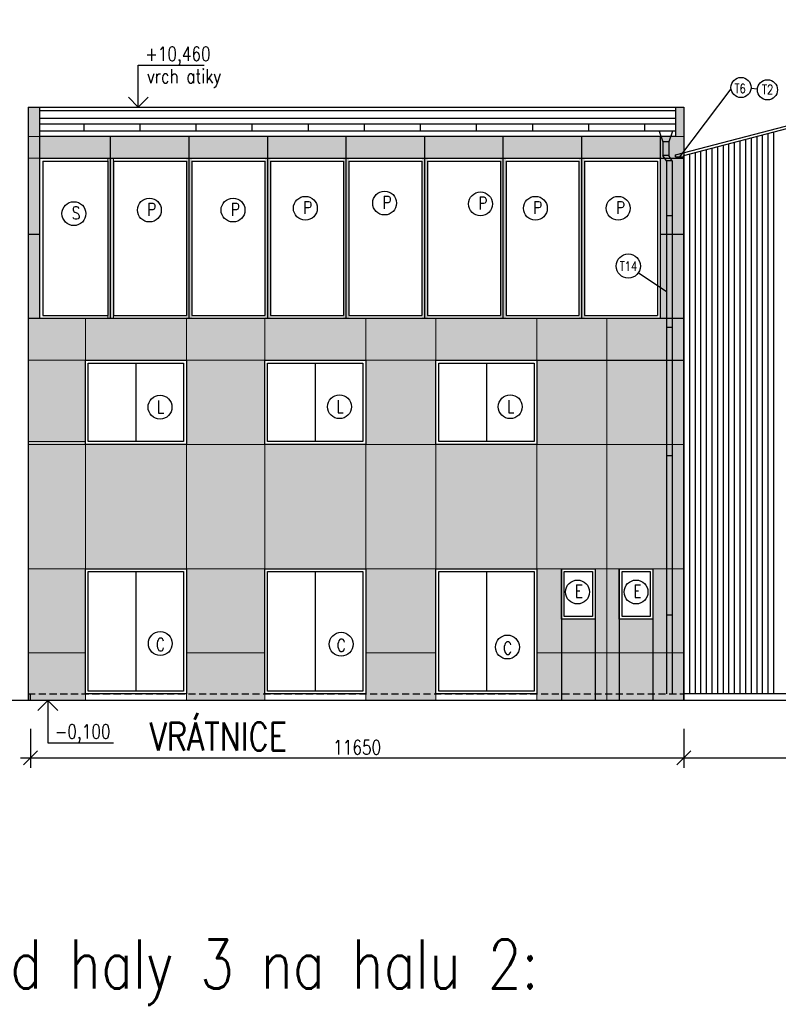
# Model space of a CAD drawing. Header units: millimetres. Extents: x -637441 to -130928, y -380379 to -53767.
# Tile 77 of 193: x -613659 to -600132, y -109060 to -91504. Entities that reach past the tile are written whole.
import ezdxf
from ezdxf.enums import TextEntityAlignment as Align

# ---------------------------------------------------------------- set-up
doc = ezdxf.new("R2010")
doc.units = ezdxf.units.MM
doc.header["$LTSCALE"] = 10
doc.linetypes.add('DASHED', pattern=[19.05, 12.7, -6.35])
for name, color, linetype, lineweight in [('CKKOTY', 7, 'Continuous', 25), ('CKSTENY_SRAF', 1, 'Continuous', 18), ('CKTEXTY_MALE', 7, 'Continuous', 25), ('CKTEXTY_STREDNI', 6, 'Continuous', 50), ('CKTEXTY_VELKE', 4, 'Continuous', 100)]:
    doc.layers.add(name, color=color, linetype=linetype, lineweight=lineweight)
for name, color, linetype in [('OBR', 3, 'Continuous'), ('SLABE', 7, 'Continuous'), ('SLABĚ', 7, 'Continuous')]:
    doc.layers.add(name, color=color, linetype=linetype)
doc.styles.get("Standard").update_dxf_attribs({"font": 'simplex.shx', "width": 0.8})
doc.dimstyles.new('menší', dxfattribs={"dimscale": 100, "dimtxt": 2.5, "dimasz": 2.5, "dimexe": 1.768, "dimexo": 5, "dimtad": 1, "dimrnd": 1, "dimtxsty": 'Standard', "dimblk1": 'OBLIQUE', "dimblk2": 'OBLIQUE', "dimsah": 1, "dimcen": 2.5, "dimdle": 1.8, "dimadec": 0, "dimazin": 0, "dimtfac": 1, "dimtix": 1, "dimtmove": 2, "dimatfit": 3, "dimfxl": 1, "dimarcsym": 0})

# ---------------------------------------------------------------- blocks, each defined once
blk = doc.blocks.new('_OBLIQUE')
at = {"color": 0, "linetype": 'ByBlock'}
blk.add_line((-0.5, -0.5), (0.5, 0.5), dxfattribs=at)
blk = doc.blocks.new('*D742')
at = {"layer": 'CKKOTY', "color": 0, "lineweight": -2}
for p, q in [((-613467, -104146), (-613467, -104842)), ((-601817, -104146), (-601817, -104842)), ((-613647, -104665), (-601637, -104665))]:
    blk.add_line(p, q, dxfattribs=at)
at = {"layer": 'DEFPOINTS', "color": 0}
for p in [(-613467, -103646), (-601817, -103646), (-601817, -104665)]:
    blk.add_point(p, dxfattribs=at)
at = {"layer": 'CKKOTY', "color": 0, "lineweight": -2, "xscale": 250, "yscale": 250, "zscale": 250, "rotation": 180}
blk.add_blockref('_OBLIQUE', (-613467, -104665), dxfattribs=at)
at = {"layer": 'CKKOTY', "color": 0, "lineweight": -2, "xscale": 250, "yscale": 250, "zscale": 250}
blk.add_blockref('_OBLIQUE', (-601817, -104665), dxfattribs=at)
at = {"layer": 'CKKOTY', "color": 0, "insert": (-607642, -104478), "char_height": 250, "attachment_point": 5}
blk.add_mtext('11650', dxfattribs=at)
blk = doc.blocks.new('kacenah1')
at = {"color": 0, "linetype": 'ByBlock', "lineweight": -2}
for points in [[(0, 0), (0, 30), (46.9, 30)], [(-7.07, 7.07), (0, 0), (7.07, 7.07)]]:
    blk.add_lwpolyline(points, dxfattribs=at)
at = {"color": 0, "linetype": 'ByBlock', "lineweight": -2, "width": 0.8}
blk.add_attdef('HEIGHT', text='', height=10, dxfattribs=at).set_placement((5, 30), align=Align.BOTTOM_LEFT)
blk.add_attdef('OZN', text='', height=10, dxfattribs=at).set_placement((5, 26.66), align=Align.TOP_LEFT)
blk = doc.blocks.new('kacenad1')
at = {"color": 0, "linetype": 'ByBlock', "lineweight": -2}
for points in [[(-7.07, -7.07), (0, 0), (7.07, -7.07)], [(0, 0), (0, -30), (46.9, -30)]]:
    blk.add_lwpolyline(points, dxfattribs=at)
at = {"color": 0, "linetype": 'ByBlock', "lineweight": -2, "width": 0.8}
blk.add_attdef('HEIGHT', text='', height=10, dxfattribs=at).set_placement((5, -30), align=Align.BOTTOM_LEFT)
blk.add_attdef('OZN', text='', height=10, dxfattribs=at).set_placement((5.03, -33.33), align=Align.TOP_LEFT)

msp = doc.modelspace()

# ---------------------------------------------------------------- hatches: boundary and pattern name
at = {"layer": 'CKSTENY_SRAF'}
h = msp.add_hatch(color=3, dxfattribs=at)
h.paths.add_polyline_path([(-601817.445, -93589.285), (-601967.445, -93589.285), (-601967.445, -93064.601), (-601817.445, -93064.601)])
h.paths.add_polyline_path([(-613299.207, -93589.285), (-613507.445, -93589.285), (-613507.445, -93065.52), (-613299.207, -93065.52)])
for points in [[(-613507.445, -93589.285), (-601817.445, -93589.285), (-601817.445, -93975.52), (-613507.445, -93975.52)], [(-613299.207, -93975.52), (-613507.445, -93975.52), (-613507.445, -96825.52), (-613299.207, -96825.52)], [(-612087.207, -93975.52), (-611987.207, -93975.52), (-611987.207, -96825.52), (-612087.207, -96825.52)], [(-610687.207, -93975.52), (-610587.207, -93975.52), (-610587.207, -96825.52), (-610687.207, -96825.52)], [(-609287.207, -93975.52), (-609187.207, -93975.52), (-609187.207, -96825.52), (-609287.207, -96825.52)], [(-607887.207, -93975.52), (-607787.207, -93975.52), (-607787.207, -96825.52), (-607887.207, -96825.52)], [(-606487.207, -93975.52), (-606387.207, -93975.52), (-606387.207, -96825.52), (-606487.207, -96825.52)], [(-605087.207, -93975.52), (-604987.207, -93975.52), (-604987.207, -96825.52), (-605087.207, -96825.52)], [(-603687.207, -93975.52), (-603587.207, -93975.52), (-603587.207, -96825.52), (-603687.207, -96825.52)], [(-602237.445, -93975.52), (-601817.445, -93975.52), (-601817.445, -96825.52), (-602237.445, -96825.52)], [(-613507.445, -96825.52), (-601817.445, -96825.52), (-601817.445, -97575.52), (-613507.445, -97575.52)], [(-607487.445, -97575.66), (-606237.445, -97575.66), (-606237.445, -99075.59), (-607487.445, -99075.59)], [(-604437.445, -97579.052), (-601817.445, -97579.052), (-601817.445, -99075.52), (-604437.445, -99075.52)], [(-613507.445, -99075.66), (-601817.445, -99075.66), (-601817.445, -101295.52), (-613507.445, -101295.52)]]:
    msp.add_hatch(color=3, dxfattribs=at).paths.add_polyline_path(points)
h = msp.add_hatch(color=3, dxfattribs=at)
h.paths.add_polyline_path([(-610687.445, -97575.66), (-609287.445, -97575.66), (-609287.445, -99075.638), (-610687.445, -99075.638)])
h.paths.add_polyline_path([(-613507.445, -97575.66), (-612487.445, -97575.66), (-612487.445, -99075.66), (-613507.445, -99075.66)])
h = msp.add_hatch(color=3, dxfattribs=at)
h.paths.add_polyline_path([(-602367.203, -101295.52), (-601817.445, -101295.52), (-601817.445, -103645.52), (-602367.203, -103645.52)])
h.paths.add_polyline_path([(-603397.542, -101295.52), (-602967.203, -101295.52), (-602967.203, -103645.52), (-603397.542, -103645.52)])
h.paths.add_polyline_path([(-604437.445, -101295.52), (-603997.542, -101295.52), (-603997.542, -103645.52), (-604437.445, -103645.52)])
h.paths.add_polyline_path([(-607487.445, -101295.52), (-606237.445, -101295.52), (-606237.445, -103645.52), (-607487.445, -103645.52)])
h.paths.add_polyline_path([(-610687.445, -101295.52), (-609287.445, -101295.52), (-609287.445, -103645.52), (-610687.445, -103645.52)])
h.paths.add_polyline_path([(-613507.445, -101295.52), (-612487.445, -101295.52), (-612487.445, -103645.52), (-613507.445, -103645.52)])
h = msp.add_hatch(color=3, dxfattribs=at)
h.paths.add_polyline_path([(-602967.203, -102195.52), (-602367.203, -102195.52), (-602367.203, -103645.52), (-602967.203, -103645.52)])
h.paths.add_polyline_path([(-603997.542, -102195.52), (-603397.542, -102195.52), (-603397.542, -103645.52), (-603997.542, -103645.52)])

# ---------------------------------------------------------------- linework, layer by layer
at = {"layer": 'CKKOTY'}
for p, q in [((-601967.445, -93911.631), (-592737.445, -91504.083)), ((-601817.445, -93924.178), (-592737.445, -91555.756)), ((-601967.445, -93950.777), (-601967.445, -93911.631)), ((-601967.445, -93950.777), (-601817.445, -93950.777)), ((-601817.445, -103525.52), (-601817.445, -97769.379)), ((-613467.445, -103645.52), (-613467.445, -103525.52)), ((-601817.445, -103645.52), (-601817.445, -103525.52)), ((-601817.445, -104145.52), (-601817.445, -104842.034)), ((-601997.445, -104665.234), (-583477.445, -104665.234))]:
    msp.add_line(p, q, dxfattribs=at)
at = {"layer": 'CKKOTY', "color": 7}
for p, q in [((-613507.445, -93065.52), (-613299.207, -93065.52)), ((-613507.445, -93065.52), (-613299.207, -93065.52)), ((-613299.207, -93065.52), (-601967.445, -93065.52)), ((-613299.207, -93065.52), (-601967.445, -93065.52)), ((-613299.207, -96825.52), (-613299.207, -93065.52)), ((-613299.207, -93589.285), (-613299.207, -93065.52)), ((-601967.445, -93129.038), (-613299.207, -93129.038)), ((-601967.445, -93129.038), (-613299.207, -93129.038)), ((-601967.445, -93065.52), (-601817.445, -93065.52)), ((-601967.445, -93065.52), (-601817.445, -93065.52)), ((-601967.445, -93264.601), (-613299.207, -93264.601)), ((-601967.445, -93264.601), (-613299.207, -93264.601)), ((-601967.445, -93364.285), (-613299.207, -93364.285)), ((-601967.445, -93364.285), (-613299.207, -93364.285)), ((-601967.445, -93489.285), (-613299.207, -93489.285)), ((-601967.445, -93489.285), (-613299.207, -93489.285)), ((-601967.445, -93589.285), (-613299.207, -93589.285)), ((-602224.167, -93589.285), (-613299.207, -93589.285)), ((-613299.207, -93975.52), (-613299.207, -93589.285)), ((-612037.207, -96825.52), (-612037.207, -93589.285)), ((-612037.207, -96825.52), (-612037.207, -93589.285)), ((-610637.207, -96825.52), (-610637.207, -93589.285)), ((-610637.207, -96825.52), (-610637.207, -93589.285)), ((-609237.207, -96825.52), (-609237.207, -93589.285)), ((-609237.207, -96825.52), (-609237.207, -93589.285)), ((-607837.207, -96825.52), (-607837.207, -93589.285)), ((-607837.207, -96825.52), (-607837.207, -93589.285)), ((-606437.207, -96825.52), (-606437.207, -93589.285)), ((-606437.207, -96825.52), (-606437.207, -93589.285)), ((-605037.207, -96825.52), (-605037.207, -93589.285)), ((-605037.207, -96825.52), (-605037.207, -93589.285)), ((-603637.207, -96825.52), (-603637.207, -93589.285)), ((-603637.207, -96825.52), (-603637.207, -93589.285)), ((-601967.445, -93589.285), (-602053.201, -93589.285)), ((-613299.207, -93975.52), (-602237.445, -93975.52)), ((-613299.207, -96825.52), (-613299.207, -93975.52)), ((-613299.207, -93975.52), (-601817.445, -93975.52)), ((-613247.207, -94025.52), (-612087.207, -94025.52)), ((-613247.207, -94025.52), (-613247.207, -96775.52)), ((-613247.207, -94025.52), (-612087.207, -94025.52)), ((-613247.207, -94025.52), (-613247.207, -96775.52)), ((-612087.207, -94025.52), (-612087.207, -96775.52)), ((-612087.207, -94025.52), (-612087.207, -96775.52)), ((-611987.207, -94025.52), (-610687.207, -94025.52)), ((-611987.207, -94025.52), (-611987.207, -96775.52)), ((-611987.207, -94025.52), (-610687.207, -94025.52)), ((-611987.207, -94025.52), (-611987.207, -96775.52)), ((-610687.207, -94025.52), (-610687.207, -96775.52)), ((-610687.207, -94025.52), (-610687.207, -96775.52)), ((-610587.207, -94025.52), (-609287.207, -94025.52)), ((-610587.207, -94025.52), (-610587.207, -96775.52)), ((-610587.207, -94025.52), (-609287.207, -94025.52)), ((-610587.207, -94025.52), (-610587.207, -96775.52)), ((-609287.207, -94025.52), (-609287.207, -96775.52)), ((-609287.207, -94025.52), (-609287.207, -96775.52)), ((-609187.207, -94025.52), (-607887.207, -94025.52)), ((-609187.207, -94025.52), (-609187.207, -96775.52)), ((-609187.207, -94025.52), (-607887.207, -94025.52)), ((-609187.207, -94025.52), (-609187.207, -96775.52)), ((-607887.207, -94025.52), (-607887.207, -96775.52)), ((-607887.207, -94025.52), (-607887.207, -96775.52)), ((-607787.207, -94025.52), (-606487.207, -94025.52)), ((-607787.207, -94025.52), (-607787.207, -96775.52)), ((-607787.207, -94025.52), (-606487.207, -94025.52)), ((-607787.207, -94025.52), (-607787.207, -96775.52)), ((-606487.207, -94025.52), (-606487.207, -96775.52)), ((-606487.207, -94025.52), (-606487.207, -96775.52)), ((-606387.207, -94025.52), (-605087.207, -94025.52)), ((-606387.207, -94025.52), (-606387.207, -96775.52)), ((-606387.207, -94025.52), (-605087.207, -94025.52)), ((-606387.207, -94025.52), (-606387.207, -96775.52)), ((-605087.207, -94025.52), (-605087.207, -96775.52)), ((-605087.207, -94025.52), (-605087.207, -96775.52)), ((-604987.207, -94025.52), (-603687.207, -94025.52)), ((-604987.207, -94025.52), (-604987.207, -96775.52)), ((-604987.207, -94025.52), (-603687.207, -94025.52)), ((-604987.207, -94025.52), (-604987.207, -96775.52)), ((-603687.207, -94025.52), (-603687.207, -96775.52)), ((-603687.207, -94025.52), (-603687.207, -96775.52)), ((-603587.207, -94025.52), (-602287.207, -94025.52)), ((-603587.207, -94025.52), (-603587.207, -96775.52)), ((-603587.207, -94025.52), (-602287.207, -94025.52)), ((-603587.207, -94025.52), (-603587.207, -96775.52)), ((-602287.207, -94025.52), (-602287.207, -96775.52)), ((-602287.207, -94025.52), (-602287.207, -96775.52)), ((-602237.445, -93975.52), (-601817.445, -93975.52)), ((-601817.445, -97769.379), (-601817.445, -93924.178)), ((-612487.445, -97575.66), (-610687.445, -97575.66)), ((-612487.445, -99075.66), (-612487.445, -97575.66)), ((-610687.445, -97575.66), (-610687.445, -99075.66)), ((-609287.445, -97575.66), (-607487.445, -97575.66)), ((-609287.445, -99075.66), (-609287.445, -97575.66)), ((-607487.445, -97575.66), (-607487.445, -99075.66)), ((-606237.445, -97575.66), (-604437.445, -97575.66)), ((-606237.445, -99075.66), (-606237.445, -97575.66)), ((-604437.445, -97575.66), (-604437.445, -99075.66)), ((-611587.445, -97625.66), (-611587.445, -99025.66)), ((-611587.445, -97625.66), (-611587.445, -99025.66)), ((-608387.445, -97625.66), (-608387.445, -99025.66)), ((-608387.445, -97625.66), (-608387.445, -99025.66)), ((-605337.445, -97625.66), (-605337.445, -99025.66)), ((-605337.445, -97625.66), (-605337.445, -99025.66)), ((-610687.445, -99075.66), (-612487.445, -99075.66)), ((-607487.445, -99075.66), (-609287.445, -99075.66)), ((-604437.445, -99075.66), (-606237.445, -99075.66)), ((-611587.445, -101345.52), (-611587.445, -103475.52)), ((-611587.445, -101345.52), (-611587.445, -103475.52)), ((-608387.445, -101345.52), (-608387.445, -103475.52)), ((-608387.445, -101345.52), (-608387.445, -103475.52)), ((-605337.445, -101345.52), (-605337.445, -103475.52)), ((-605337.445, -101345.52), (-605337.445, -103475.52))]:
    msp.add_line(p, q, dxfattribs=at)
for points in [[(-612487.445, -97575.66), (-610687.445, -97575.66), (-610687.445, -99075.66), (-612487.445, -99075.66)], [(-609287.445, -97575.66), (-607487.445, -97575.66), (-607487.445, -99075.66), (-609287.445, -99075.66)], [(-606237.445, -97575.66), (-604437.445, -97575.66), (-604437.445, -99075.66), (-606237.445, -99075.66)], [(-612437.445, -97625.66), (-610737.445, -97625.66), (-610737.445, -99025.66), (-612437.445, -99025.66)], [(-612437.445, -97625.66), (-610737.445, -97625.66), (-610737.445, -99025.66), (-612437.445, -99025.66)], [(-609237.445, -97625.66), (-607537.445, -97625.66), (-607537.445, -99025.66), (-609237.445, -99025.66)], [(-609237.445, -97625.66), (-607537.445, -97625.66), (-607537.445, -99025.66), (-609237.445, -99025.66)], [(-606187.445, -97625.66), (-604487.445, -97625.66), (-604487.445, -99025.66), (-606187.445, -99025.66)], [(-606187.445, -97625.66), (-604487.445, -97625.66), (-604487.445, -99025.66), (-606187.445, -99025.66)], [(-612487.445, -101295.52), (-610687.445, -101295.52), (-610687.445, -103525.52), (-612487.445, -103525.52)], [(-612487.445, -101295.52), (-610687.445, -101295.52), (-610687.445, -103525.52), (-612487.445, -103525.52)], [(-609287.445, -101295.52), (-607487.445, -101295.52), (-607487.445, -103525.52), (-609287.445, -103525.52)], [(-609287.445, -101295.52), (-607487.445, -101295.52), (-607487.445, -103525.52), (-609287.445, -103525.52)], [(-606237.445, -101295.52), (-604437.445, -101295.52), (-604437.445, -103525.52), (-606237.445, -103525.52)], [(-606237.445, -101295.52), (-604437.445, -101295.52), (-604437.445, -103525.52), (-606237.445, -103525.52)], [(-603997.542, -101295.52), (-603397.542, -101295.52), (-603397.542, -102195.52), (-603997.542, -102195.52)], [(-603997.542, -101295.52), (-603397.542, -101295.52), (-603397.542, -102195.52), (-603997.542, -102195.52)], [(-602967.203, -101295.52), (-602367.203, -101295.52), (-602367.203, -102195.52), (-602967.203, -102195.52)], [(-602967.203, -101295.52), (-602367.203, -101295.52), (-602367.203, -102195.52), (-602967.203, -102195.52)], [(-612437.445, -101345.52), (-610737.445, -101345.52), (-610737.445, -103475.52), (-612437.445, -103475.52)], [(-612437.445, -101345.52), (-610737.445, -101345.52), (-610737.445, -103475.52), (-612437.445, -103475.52)], [(-609237.445, -101345.52), (-607537.445, -101345.52), (-607537.445, -103475.52), (-609237.445, -103475.52)], [(-609237.445, -101345.52), (-607537.445, -101345.52), (-607537.445, -103475.52), (-609237.445, -103475.52)], [(-606187.445, -101345.52), (-604487.445, -101345.52), (-604487.445, -103475.52), (-606187.445, -103475.52)], [(-606187.445, -101345.52), (-604487.445, -101345.52), (-604487.445, -103475.52), (-606187.445, -103475.52)], [(-603947.542, -101345.52), (-603447.542, -101345.52), (-603447.542, -102145.52), (-603947.542, -102145.52)], [(-603947.542, -101345.52), (-603447.542, -101345.52), (-603447.542, -102145.52), (-603947.542, -102145.52)], [(-602917.203, -101345.52), (-602417.203, -101345.52), (-602417.203, -102145.52), (-602917.203, -102145.52)], [(-602917.203, -101345.52), (-602417.203, -101345.52), (-602417.203, -102145.52), (-602917.203, -102145.52)]]:
    msp.add_lwpolyline(points, close=True, dxfattribs=at)
at = {"layer": 'CKSTENY_SRAF', "color": 7}
for p, q in [((-613299.207, -93589.285), (-613507.445, -93589.285)), ((-601967.445, -93589.285), (-601817.445, -93589.285)), ((-613299.207, -93975.52), (-613507.445, -93975.52)), ((-612087.207, -94025.52), (-612087.207, -93975.52)), ((-612487.445, -103645.52), (-612487.445, -96833.681)), ((-612487.445, -103645.52), (-612487.445, -96833.681)), ((-611987.207, -96775.52), (-611987.207, -96825.52)), ((-610687.445, -103645.52), (-610687.445, -96833.681)), ((-610687.445, -103645.52), (-610687.445, -96833.681)), ((-609287.445, -103645.52), (-609287.445, -96833.681)), ((-609287.445, -103645.52), (-609287.445, -96833.681)), ((-607487.445, -103645.52), (-607487.445, -96833.681)), ((-607487.445, -97575.66), (-607487.445, -96833.681)), ((-606237.445, -103645.52), (-606237.445, -96833.681)), ((-606237.445, -97575.66), (-606237.445, -96833.681)), ((-604437.445, -103645.52), (-604437.445, -96833.681)), ((-604437.445, -97575.66), (-604437.445, -96833.681)), ((-603187.657, -97575.66), (-603187.657, -96833.681)), ((-603187.657, -97575.66), (-603187.657, -96833.681)), ((-601817.445, -97575.52), (-613507.445, -97575.66)), ((-612487.445, -97575.66), (-613507.445, -97575.66)), ((-612487.445, -97575.66), (-613507.445, -97575.66)), ((-612487.445, -97575.66), (-610687.445, -97575.66)), ((-610687.445, -97575.66), (-601817.445, -97575.52)), ((-610687.445, -97575.66), (-609287.445, -97575.66)), ((-609287.445, -97575.66), (-607487.445, -97575.66)), ((-607487.445, -97575.66), (-606237.445, -97575.66)), ((-607487.445, -99075.66), (-607487.445, -97575.66)), ((-606237.445, -97575.66), (-604437.445, -97575.66)), ((-606237.445, -99075.66), (-606237.445, -97575.66)), ((-604437.445, -97575.66), (-603187.657, -97575.66)), ((-604437.445, -99075.66), (-604437.445, -97575.66)), ((-603187.657, -97575.66), (-601817.445, -97575.52)), ((-603187.657, -97575.66), (-603187.657, -103645.52)), ((-603187.657, -97575.66), (-603187.657, -103645.52)), ((-612487.445, -99025.66), (-613507.445, -99025.66)), ((-612487.445, -99075.66), (-613507.445, -99075.66)), ((-610687.445, -99075.66), (-601817.445, -99075.52)), ((-610687.445, -99075.66), (-607487.445, -99075.609)), ((-607487.445, -99075.609), (-606237.445, -99075.59)), ((-607487.445, -103645.52), (-607487.445, -99075.66)), ((-606237.445, -99075.59), (-604437.445, -99075.561)), ((-606237.445, -103645.52), (-606237.445, -99075.66)), ((-604437.445, -99075.561), (-601817.445, -99075.52)), ((-604437.445, -103645.52), (-604437.445, -99075.66)), ((-612487.445, -101295.52), (-613507.445, -101295.52)), ((-612487.445, -101295.52), (-613507.445, -101295.52)), ((-612487.445, -101295.52), (-601817.445, -101295.52)), ((-612487.445, -101295.52), (-601817.445, -101295.52)), ((-612487.445, -102795.52), (-613507.445, -102795.52)), ((-612487.445, -102795.52), (-613507.445, -102795.52)), ((-609287.445, -102795.52), (-610687.445, -102795.52)), ((-609287.445, -102795.52), (-610687.445, -102795.52)), ((-606237.445, -102795.52), (-607487.445, -102795.52)), ((-606237.445, -102795.52), (-607487.445, -102795.52)), ((-601817.445, -102795.52), (-604437.445, -102795.52)), ((-601817.445, -102795.52), (-604437.445, -102795.52))]:
    msp.add_line(p, q, dxfattribs=at)
for points in [[(-613299.207, -93589.285), (-613507.445, -93589.285), (-613507.445, -93065.52), (-613299.207, -93065.52)], [(-601817.445, -93589.285), (-601967.445, -93589.285), (-601967.445, -93064.601), (-601817.445, -93064.601)], [(-613507.445, -93589.285), (-601817.445, -93589.285), (-601817.445, -93975.52), (-613507.445, -93975.52)], [(-612087.207, -93975.52), (-611987.207, -93975.52), (-611987.207, -96825.52), (-612087.207, -96825.52)], [(-613507.445, -96825.52), (-601817.445, -96825.52), (-601817.445, -97575.52), (-613507.445, -97575.52)], [(-613507.445, -97575.66), (-612487.445, -97575.66), (-612487.445, -99075.66), (-613507.445, -99075.66)], [(-610687.445, -97575.66), (-609287.445, -97575.66), (-609287.445, -99075.638), (-610687.445, -99075.638)], [(-607487.445, -97575.66), (-606237.445, -97575.66), (-606237.445, -99075.59), (-607487.445, -99075.59)], [(-604437.445, -97579.052), (-601817.445, -97579.052), (-601817.445, -99075.52), (-604437.445, -99075.52)], [(-613507.445, -99075.66), (-601817.445, -99075.66), (-601817.445, -101295.52), (-613507.445, -101295.52)], [(-613507.445, -101295.52), (-612487.445, -101295.52), (-612487.445, -103645.52), (-613507.445, -103645.52)], [(-610687.445, -101295.52), (-609287.445, -101295.52), (-609287.445, -103645.52), (-610687.445, -103645.52)], [(-607487.445, -101295.52), (-606237.445, -101295.52), (-606237.445, -103645.52), (-607487.445, -103645.52)], [(-604437.445, -101295.52), (-603997.542, -101295.52), (-603997.542, -103645.52), (-604437.445, -103645.52)], [(-603397.542, -101295.52), (-602967.203, -101295.52), (-602967.203, -103645.52), (-603397.542, -103645.52)], [(-602367.203, -101295.52), (-601817.445, -101295.52), (-601817.445, -103645.52), (-602367.203, -103645.52)], [(-603997.542, -102195.52), (-603397.542, -102195.52), (-603397.542, -103645.52), (-603997.542, -103645.52)], [(-602967.203, -102195.52), (-602367.203, -102195.52), (-602367.203, -103645.52), (-602967.203, -103645.52)]]:
    msp.add_lwpolyline(points, close=True, dxfattribs=at)
at = {"layer": 'CKTEXTY_MALE'}
for p, q in [((-600976.859, -92739.234), (-601892.445, -93950.777)), ((-600505.25, -92740.129), (-600618.483, -92729.484)), ((-602259.159, -93489.285), (-602191.496, -93682.654)), ((-602018.209, -93489.285), (-602085.872, -93682.654)), ((-602085.872, -93682.654), (-602191.496, -93682.654)), ((-602128.758, -94019.221), (-602191.496, -93927.303)), ((-602085.872, -93927.303), (-602191.496, -93927.303)), ((-602023.135, -94019.221), (-602128.758, -94019.221)), ((-602023.135, -94019.221), (-602085.872, -93927.303)), ((-602128.758, -94995.134), (-602023.135, -94995.134)), ((-602128.758, -96357.737), (-602628.686, -96018.448)), ((-602128.758, -96983.803), (-602023.135, -96983.803)), ((-602128.758, -99271.793), (-602023.135, -99271.793)), ((-602128.758, -102116.145), (-602023.135, -102116.145))]:
    msp.add_line(p, q, dxfattribs=at)
at = {"layer": 'CKTEXTY_MALE', "color": 7}
for p, q in [((-612516.914, -93364.285), (-612516.914, -93489.285)), ((-612516.914, -93364.285), (-612516.914, -93489.285)), ((-611516.914, -93364.285), (-611516.914, -93489.285)), ((-611516.914, -93364.285), (-611516.914, -93489.285)), ((-610516.914, -93364.285), (-610516.914, -93489.285)), ((-610516.914, -93364.285), (-610516.914, -93489.285)), ((-609516.914, -93364.285), (-609516.914, -93489.285)), ((-609516.914, -93364.285), (-609516.914, -93489.285)), ((-608516.914, -93364.285), (-608516.914, -93489.285)), ((-608516.914, -93364.285), (-608516.914, -93489.285)), ((-607516.914, -93364.285), (-607516.914, -93489.285)), ((-607516.914, -93364.285), (-607516.914, -93489.285)), ((-606516.914, -93364.285), (-606516.914, -93489.285)), ((-606516.914, -93364.285), (-606516.914, -93489.285)), ((-605516.914, -93364.285), (-605516.914, -93489.285)), ((-605516.914, -93364.285), (-605516.914, -93489.285)), ((-604516.914, -93364.285), (-604516.914, -93489.285)), ((-604516.914, -93364.285), (-604516.914, -93489.285)), ((-603516.914, -93364.285), (-603516.914, -93489.285)), ((-603516.914, -93364.285), (-603516.914, -93489.285)), ((-602516.914, -93364.285), (-602516.914, -93489.285)), ((-602516.914, -93364.285), (-602516.914, -93489.285)), ((-613507.445, -95325.52), (-613299.207, -95325.52)), ((-613507.445, -95325.52), (-613299.207, -95325.52)), ((-602237.445, -95325.52), (-601817.445, -95325.52)), ((-602237.445, -95325.52), (-601817.445, -95325.52)), ((-613507.445, -96825.52), (-613299.207, -96825.52)), ((-613507.445, -96825.52), (-601817.445, -96825.52)), ((-613299.207, -96825.52), (-602237.445, -96825.52)), ((-613247.207, -96775.52), (-612087.207, -96775.52)), ((-613247.207, -96775.52), (-612087.207, -96775.52)), ((-611987.207, -96775.52), (-610687.207, -96775.52)), ((-611987.207, -96775.52), (-610687.207, -96775.52)), ((-610587.207, -96775.52), (-609287.207, -96775.52)), ((-610587.207, -96775.52), (-609287.207, -96775.52)), ((-609187.207, -96775.52), (-607887.207, -96775.52)), ((-609187.207, -96775.52), (-607887.207, -96775.52)), ((-607787.207, -96775.52), (-606487.207, -96775.52)), ((-607787.207, -96775.52), (-606487.207, -96775.52)), ((-606387.207, -96775.52), (-605087.207, -96775.52)), ((-606387.207, -96775.52), (-605087.207, -96775.52)), ((-604987.207, -96775.52), (-603687.207, -96775.52)), ((-604987.207, -96775.52), (-603687.207, -96775.52)), ((-603587.207, -96775.52), (-602287.207, -96775.52)), ((-603587.207, -96775.52), (-602287.207, -96775.52)), ((-602237.445, -96825.52), (-601817.445, -96825.52)), ((-603997.542, -101295.52), (-603997.542, -103645.52)), ((-603997.542, -101295.52), (-603997.542, -103645.52)), ((-603397.542, -101295.52), (-603397.542, -103645.52)), ((-603397.542, -101295.52), (-603397.542, -103645.52)), ((-602967.203, -101295.52), (-602967.203, -103645.52)), ((-602967.203, -101295.52), (-602967.203, -103645.52)), ((-602367.203, -101295.52), (-602367.203, -103645.52)), ((-602367.203, -101295.52), (-602367.203, -103645.52))]:
    msp.add_line(p, q, dxfattribs=at)
at = {"layer": 'CKTEXTY_MALE'}
for centre, radius in [((-600797.107, -92712.692), 179.412), ((-600326.41, -92754.443), 179.412), ((-602807.326, -95897.209), 215.896)]:
    msp.add_circle(centre, radius, dxfattribs=at)
at = {"layer": 'CKTEXTY_MALE', "color": 7}
for centre in [(-607151.708, -94773.522), (-607151.708, -94773.522), (-605442.718, -94789.049), (-605442.718, -94789.049), (-612692.045, -94962.3), (-612692.045, -94962.3), (-611346.504, -94897.739), (-611346.504, -94897.739), (-609855.021, -94897.739), (-609855.021, -94897.739), (-608565.509, -94866.685), (-608565.509, -94866.685), (-604463.933, -94866.685), (-604463.933, -94866.685), (-602987.985, -94866.685), (-602987.985, -94866.685), (-611156.806, -98413.67), (-611156.806, -98413.67), (-607956.314, -98404.476), (-607956.314, -98404.476), (-604912.163, -98404.476), (-604912.163, -98404.476), (-603713.648, -101708.284), (-603713.648, -101708.284), (-602669.097, -101708.284), (-602669.097, -101708.284), (-611152.108, -102627.666), (-611152.108, -102627.666), (-607927.65, -102640.016), (-607927.65, -102640.016), (-604962.631, -102689.404), (-604962.631, -102689.404)]:
    msp.add_circle(centre, 212.778, dxfattribs=at)
at = {"layer": 'OBR', "color": 7, "lineweight": -2}
for p, q in [((-600417.445, -93559.003), (-600417.445, -103525.52)), ((-600317.445, -93532.919), (-600317.445, -103525.52)), ((-600217.445, -93506.835), (-600217.445, -103525.52)), ((-601117.445, -93741.591), (-601117.445, -103525.52)), ((-601017.445, -93715.507), (-601017.445, -103525.52)), ((-600917.445, -93689.423), (-600917.445, -103525.52)), ((-600817.445, -93663.339), (-600817.445, -103525.52)), ((-600717.445, -93637.255), (-600717.445, -103525.52)), ((-600617.445, -93611.171), (-600617.445, -103525.52)), ((-600517.445, -93585.087), (-600517.445, -103525.52)), ((-601717.445, -93898.094), (-601717.445, -103525.52)), ((-601617.445, -93872.01), (-601617.445, -103525.52)), ((-601517.445, -93845.926), (-601517.445, -103525.52)), ((-601417.445, -93819.843), (-601417.445, -103525.52)), ((-601317.445, -93793.759), (-601317.445, -103525.52)), ((-601217.445, -93767.675), (-601217.445, -103525.52))]:
    msp.add_line(p, q, dxfattribs=at)
at = {"layer": 'SLABE', "color": 7, "linetype": 'Continuous'}
for p, q in [((-613507.445, -93064.601), (-613507.445, -93975.52)), ((-613507.445, -93064.601), (-613507.445, -103645.52)), ((-613507.445, -93975.52), (-613507.445, -96825.52)), ((-613507.445, -96825.52), (-613507.445, -97575.66)), ((-613507.445, -97575.66), (-613507.445, -103645.52))]:
    msp.add_line(p, q, dxfattribs=at)
at = {"layer": 'SLABE', "color": 7}
for p, q in [((-601967.445, -93064.601), (-601967.445, -93589.285)), ((-601967.445, -93064.601), (-601967.445, -93589.285)), ((-601817.445, -93064.601), (-601817.445, -93975.52)), ((-601817.445, -93064.601), (-601817.445, -103645.52)), ((-602237.445, -93589.285), (-602237.445, -93975.52)), ((-602237.445, -93589.285), (-602237.445, -96825.52)), ((-602191.496, -93682.654), (-602191.496, -93927.303)), ((-602085.872, -93682.654), (-602085.872, -93927.303)), ((-602237.445, -93975.52), (-602237.445, -96825.52)), ((-602128.758, -94019.221), (-602128.758, -103526.66)), ((-602023.135, -94019.221), (-602023.135, -103526.66)), ((-601817.445, -93975.52), (-601817.445, -96825.52)), ((-601817.445, -94019.221), (-601817.445, -103526.66)), ((-601717.445, -94019.221), (-601717.445, -103526.66)), ((-601817.445, -96825.52), (-601817.445, -97575.66)), ((-601817.445, -97575.52), (-601817.445, -103645.52))]:
    msp.add_line(p, q, dxfattribs=at)
at = {"layer": 'SLABĚ', "color": 7, "linetype": 'DASHED'}
msp.add_line((-613507.445, -103525.52), (-601817.445, -103525.52), dxfattribs=at)
msp.add_line((-613507.445, -103525.52), (-601817.445, -103525.52), dxfattribs=at)
at = {"layer": 'SLABĚ', "color": 5}
msp.add_line((-589217.445, -103525.52), (-601817.445, -103525.52), dxfattribs=at)
at = {"layer": 'SLABĚ', "color": 6}
msp.add_line((-542389.242, -103645.52), (-615061.757, -103645.52), dxfattribs=at)
msp.add_line((-542389.242, -103645.52), (-615061.757, -103645.52), dxfattribs=at)
at = {"layer": 'SLABĚ', "color": 7}
msp.add_line((-601817.445, -103645.52), (-613507.445, -103645.52), dxfattribs=at)
msp.add_line((-601817.445, -103645.52), (-613507.445, -103645.52), dxfattribs=at)

# ---------------------------------------------------------------- block references
at = {"layer": 'CKKOTY', "color": 7, "xscale": 25, "yscale": 25, "zscale": 25}
msp.add_blockref('kacenah1', (-611544.579, -93064.601), dxfattribs=at).add_auto_attribs({'HEIGHT': '+10,460'})
at = {"layer": 'CKKOTY', "xscale": 25, "yscale": 25, "zscale": 25}
msp.add_blockref('kacenad1', (-613157.678, -103645.52), dxfattribs=at).add_auto_attribs({'HEIGHT': '-0,100'})
at = {"layer": 'CKKOTY', "xscale": 250, "yscale": 250, "zscale": 250, "rotation": 180}
msp.add_blockref('_OBLIQUE', (-601817.445, -104665.234), dxfattribs=at)

# ---------------------------------------------------------------- texts
at = {"layer": 'CKTEXTY_MALE', "width": 0.8}
for s, height, p in [('vrch atiky', 250, (-611389.566, -92634.323)), ('T6', 162.5, (-600912.923, -92811.5)), ('T2', 162.5, (-600422.876, -92829.589)), ('T14', 162.5, (-602959.872, -95980.84))]:
    msp.add_text(s, height=height, dxfattribs=at).set_placement(p)
at = {"layer": 'CKTEXTY_MALE', "color": 7, "width": 0.8}
for s, p in [('P', (-611385.412, -94999.035)), ('P', (-611385.412, -94999.035)), ('P', (-609893.929, -94999.035)), ('P', (-609893.929, -94999.035)), ('P', (-608604.417, -94967.981)), ('P', (-608604.417, -94967.981)), ('P', (-607190.616, -94874.818)), ('P', (-607190.616, -94874.818)), ('P', (-605481.627, -94890.345)), ('P', (-605481.627, -94890.345)), ('P', (-604502.842, -94967.981)), ('P', (-604502.842, -94967.981)), ('P', (-603026.894, -94967.981)), ('P', (-603026.894, -94967.981)), ('S', (-612730.953, -95063.596)), ('S', (-612730.953, -95063.596)), ('L', (-611213.912, -98520.028)), ('L', (-611213.912, -98520.028)), ('L', (-608013.42, -98510.834)), ('L', (-608013.42, -98510.834)), ('L', (-604969.269, -98510.834)), ('L', (-604969.269, -98510.834)), ('E', (-603762.19, -101807.937)), ('E', (-603762.19, -101807.937)), ('E', (-602717.638, -101807.937)), ('E', (-602717.638, -101807.937)), ('C', (-611230.982, -102759.356)), ('C', (-611230.982, -102759.356)), ('C', (-608006.525, -102771.706)), ('C', (-608006.525, -102771.706)), ('C', (-605041.506, -102821.095)), ('C', (-605041.506, -102821.095))]:
    msp.add_text(s, height=225, dxfattribs=at).set_placement(p)
at = {"layer": 'CKTEXTY_STREDNI', "color": 7, "width": 0.8}
msp.add_text('VRÁTNICE', height=500, dxfattribs=at).set_placement((-611344.77, -104534.929))
at = {"layer": 'CKTEXTY_VELKE', "color": 7, "width": 0.8}
msp.add_text('pohled od haly 3 na halu 2:', height=875, dxfattribs=at).set_placement((-617939.784, -108780.425))

# ---------------------------------------------------------------- dimensions: what is measured, and where the dimension line sits
at = {"layer": 'CKKOTY'}
dim = msp.add_linear_dim(base=(-601817.445, -104665.234), p1=(-613467.445, -103645.52), p2=(-601817.445, -103645.52), dimstyle='menší', dxfattribs=at)
dim.commit()
dim.dimension.update_dxf_attribs({"geometry": '*D742', "text_midpoint": (-607642.445, -104477.734)})

doc.saveas('drawing.dxf')
